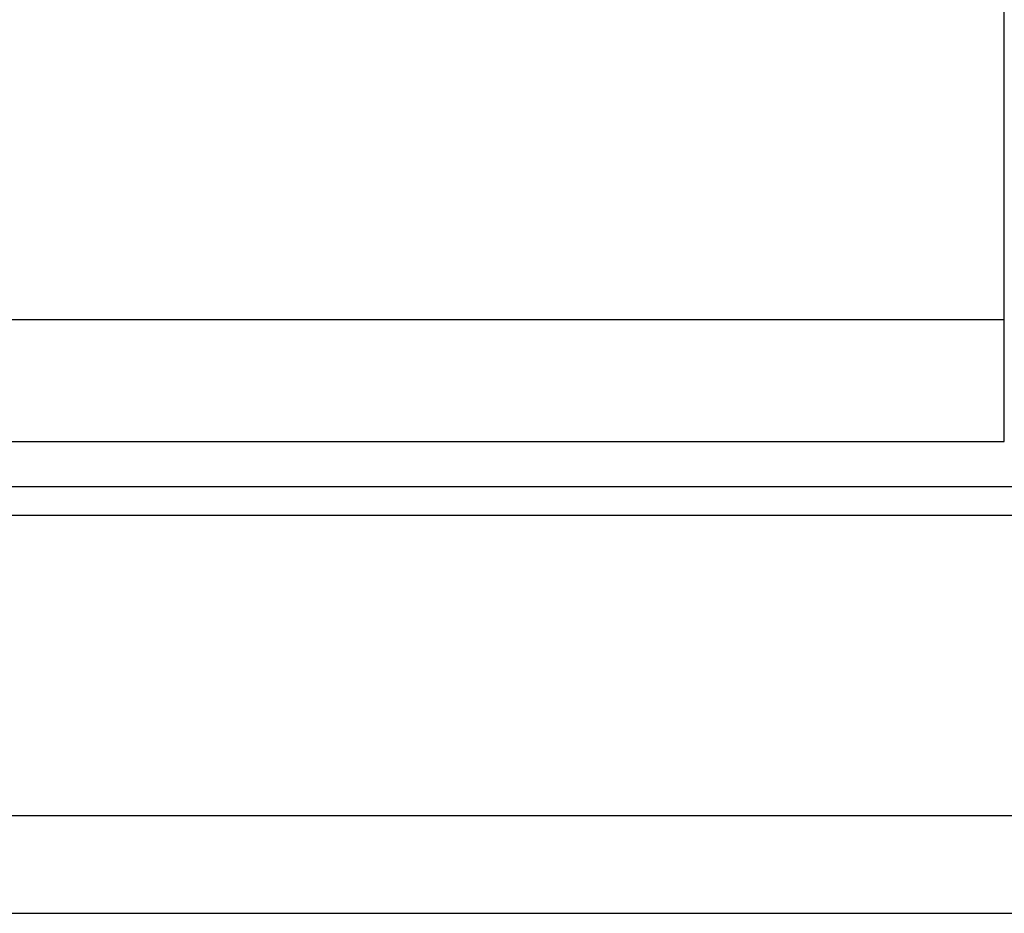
# Model space of a CAD drawing. Header units: millimetres. Extents: x 26 to 331, y -269 to -173.
# Tile 36 of 51: x 261 to 273, y -253 to -242. Entities that reach past the tile are written whole.
import ezdxf

# ---------------------------------------------------------------- set-up
doc = ezdxf.new("R2010")
doc.units = ezdxf.units.MM
doc.header["$LTSCALE"] = 0.15
doc.layers.add('OUT', color=3, linetype='CONTINUOUS')

msp = doc.modelspace()

# ---------------------------------------------------------------- linework, layer by layer
at = {"layer": 'OUT', "color": 0}
for p, q in [((273.078, -246.736), (273.078, -219.536)), ((237.878, -245.236), (273.078, -245.236)), ((237.878, -246.736), (273.078, -246.736)), ((183.053, -247.29), (331.478, -247.29)), ((182.998, -247.643), (331.478, -247.643)), ((181.876, -251.336), (331.478, -251.336)), ((145.478, -252.536), (331.478, -252.536))]:
    msp.add_line(p, q, dxfattribs=at)

doc.saveas('drawing.dxf')
